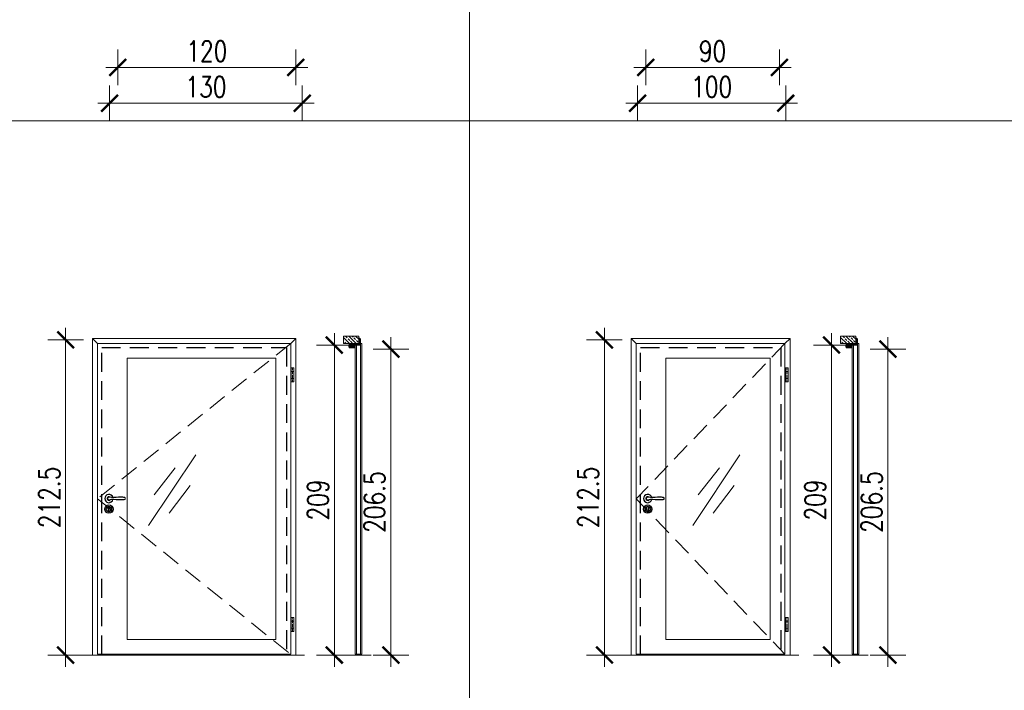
# Model space of a CAD drawing. Header units: millimetres. Extents: x 23192 to 149900, y -396339 to -79279.
# Tile 84 of 136: x 74805 to 75468, y -211001 to -210549. Entities that reach past the tile are written whole.
import ezdxf

# ---------------------------------------------------------------- set-up
doc = ezdxf.new("R2010")
doc.units = ezdxf.units.MM
doc.linetypes.add('CENTER', pattern=[0.6, 0.375, -0.075, 0.075, -0.075])
doc.linetypes.add('DASHED', pattern=[19.05, 12.7, -6.35])
doc.layers.get('0').update_dxf_attribs({"lineweight": 0})
for name, color, linetype, lineweight in [('0_LEGENDA', 7, 'Continuous', 13), ('Drzwi - hatch', 8, 'Continuous', 5), ('Drzwi KRAWĘDZIE', 7, 'Continuous', 20)]:
    doc.layers.add(name, color=color, linetype=linetype, lineweight=lineweight)
for name, color, linetype in [('Drzwi - klamki', 150, 'Continuous'), ('Drzwi PRZER-DUŻA', 240, 'DASHED'), ('GRUBA', 4, 'Continuous')]:
    doc.layers.add(name, color=color, linetype=linetype)
doc.styles.add('SIMPLEX', font='simplex.shx', dxfattribs={"width": 0.77})
doc.dimstyles.new('OL PB 200', dxfattribs={"dimscale": 4, "dimtxt": 3.5, "dimasz": 0.2, "dimexe": 10, "dimexo": 10, "dimgap": 1, "dimtad": 1, "dimdec": 1, "dimrnd": 0.5, "dimzin": 9, "dimdsep": 46, "dimtxsty": 'SIMPLEX', "dimblk": 'thick_MSz', "dimcen": 0.1, "dimdle": 8, "dimse1": 1, "dimse2": 1, "dimclrd": 256, "dimclre": 256, "dimclrt": 3, "dimadec": 1, "dimazin": 2, "dimtfac": 1, "dimtdec": 1, "dimtix": 1, "dimtofl": 0, "dimtmove": 2, "dimatfit": 3, "dimldrblk": 'thick_MSz', "dimfxl": 10, "dimfxlon": 1, "dimtolj": 1, "dimlwd": -1, "dimlwe": -1, "dimarcsym": 0})

# ---------------------------------------------------------------- blocks, each defined once
blk = doc.blocks.new('thick_MSz')
for p, q in [((0, 15), (0, -15)), ((-10, 0), (10, 0))]:
    blk.add_line(p, q)
at = {"const_width": 2, "elevation": 2}
blk.add_lwpolyline([(-7.07, -7.07), (7.07, 7.07)], dxfattribs=at)
blk = doc.blocks.new('*D214')
at = {"layer": '0_LEGENDA', "transparency": 16777216}
blk.add_line((75320.2, -210605.07), (75222, -210605.07), dxfattribs=at)
at = {"layer": 'DEFPOINTS', "color": 0, "transparency": 16777216}
for p in [(75221.2, -210566.63), (75321, -210566.63), (75221.2, -210605.07)]:
    blk.add_point(p, dxfattribs=at)
at = {"layer": '0_LEGENDA', "transparency": 16777216, "xscale": 0.8, "yscale": 0.8, "zscale": 0.8, "rotation": 180}
blk.add_blockref('thick_MSz', (75221.2, -210605.07), dxfattribs=at)
at = {"layer": '0_LEGENDA', "transparency": 16777216, "xscale": 0.8, "yscale": 0.8, "zscale": 0.8}
blk.add_blockref('thick_MSz', (75321, -210605.07), dxfattribs=at)
at = {"layer": '0_LEGENDA', "color": 3, "transparency": 16777216, "insert": (75271.1, -210594.07), "char_height": 14, "attachment_point": 5, "style": 'SIMPLEX'}
blk.add_mtext('\\A1;100', dxfattribs=at)
blk = doc.blocks.new('*D215')
at = {"layer": '0_LEGENDA', "transparency": 16777216}
blk.add_line((75227.5, -210580.93), (75315.9, -210580.93), dxfattribs=at)
at = {"layer": 'DEFPOINTS', "color": 0, "transparency": 16777216}
for p in [(75226.7, -210555.19), (75316.7, -210560.63), (75316.7, -210580.93)]:
    blk.add_point(p, dxfattribs=at)
at = {"layer": '0_LEGENDA', "transparency": 16777216, "xscale": 0.8, "yscale": 0.8, "zscale": 0.8, "rotation": 180}
blk.add_blockref('thick_MSz', (75226.7, -210580.93), dxfattribs=at)
at = {"layer": '0_LEGENDA', "transparency": 16777216, "xscale": 0.8, "yscale": 0.8, "zscale": 0.8}
blk.add_blockref('thick_MSz', (75316.7, -210580.93), dxfattribs=at)
at = {"layer": '0_LEGENDA', "color": 3, "transparency": 16777216, "insert": (75271.7, -210569.93), "char_height": 14, "attachment_point": 5, "style": 'SIMPLEX'}
blk.add_mtext('\\A1;90', dxfattribs=at)
blk = doc.blocks.new('*D216')
at = {"layer": '0_LEGENDA', "transparency": 16777216}
blk.add_line((75351.78, -210768.89), (75351.78, -210976.29), dxfattribs=at)
at = {"layer": 'DEFPOINTS', "color": 0, "transparency": 16777216}
for p in [(75357.96, -210768.09), (75351.78, -210977.09), (75357.96, -210977.09)]:
    blk.add_point(p, dxfattribs=at)
at = {"layer": '0_LEGENDA', "transparency": 16777216, "xscale": 0.8, "yscale": 0.8, "zscale": 0.8}
for p, rotation in [((75351.78, -210768.09), 90), ((75351.78, -210977.09), 270)]:
    blk.add_blockref('thick_MSz', p, dxfattribs=dict(at, rotation=rotation))
at = {"layer": '0_LEGENDA', "color": 3, "transparency": 16777216, "insert": (75340.78, -210872.59), "char_height": 14, "attachment_point": 5, "rotation": 90, "style": 'SIMPLEX'}
blk.add_mtext('\\A1;209', dxfattribs=at)
blk = doc.blocks.new('*D217')
at = {"layer": '0_LEGENDA', "transparency": 16777216}
blk.add_line((75198.82, -210765.39), (75198.82, -210976.29), dxfattribs=at)
at = {"layer": 'DEFPOINTS', "color": 0, "transparency": 16777216}
for p in [(75368.44, -210764.59), (75198.82, -210977.09), (75368.44, -210977.09)]:
    blk.add_point(p, dxfattribs=at)
at = {"layer": '0_LEGENDA', "transparency": 16777216, "xscale": 0.8, "yscale": 0.8, "zscale": 0.8}
for p, rotation in [((75198.82, -210764.59), 90), ((75198.82, -210977.09), 270)]:
    blk.add_blockref('thick_MSz', p, dxfattribs=dict(at, rotation=rotation))
at = {"layer": '0_LEGENDA', "color": 3, "transparency": 16777216, "insert": (75187.82, -210870.84), "char_height": 14, "attachment_point": 5, "rotation": 90, "style": 'SIMPLEX'}
blk.add_mtext('\\A1;212.5', dxfattribs=at)
blk = doc.blocks.new('*D218')
at = {"layer": '0_LEGENDA', "transparency": 16777216}
blk.add_line((75389.88, -210771.64), (75389.88, -210976.29), dxfattribs=at)
at = {"layer": 'DEFPOINTS', "color": 0, "transparency": 16777216}
for p in [(75363.59, -210770.84), (75363.59, -210977.09), (75389.88, -210977.09)]:
    blk.add_point(p, dxfattribs=at)
at = {"layer": '0_LEGENDA', "transparency": 16777216, "xscale": 0.8, "yscale": 0.8, "zscale": 0.8}
for p, rotation in [((75389.88, -210770.84), 90), ((75389.88, -210977.09), 270)]:
    blk.add_blockref('thick_MSz', p, dxfattribs=dict(at, rotation=rotation))
at = {"layer": '0_LEGENDA', "color": 3, "transparency": 16777216, "insert": (75378.88, -210873.96), "char_height": 14, "attachment_point": 5, "rotation": 90, "style": 'SIMPLEX'}
blk.add_mtext('\\A1;206.5', dxfattribs=at)
blk = doc.blocks.new('*D278')
at = {"layer": '0_LEGENDA', "transparency": 16777216}
blk.add_line((74994.37, -210605.07), (74866.17, -210605.07), dxfattribs=at)
at = {"layer": 'DEFPOINTS', "color": 0, "transparency": 16777216}
for p in [(74865.37, -210566.63), (74995.17, -210566.63), (74865.37, -210605.07)]:
    blk.add_point(p, dxfattribs=at)
at = {"layer": '0_LEGENDA', "transparency": 16777216, "xscale": 0.8, "yscale": 0.8, "zscale": 0.8, "rotation": 180}
blk.add_blockref('thick_MSz', (74865.37, -210605.07), dxfattribs=at)
at = {"layer": '0_LEGENDA', "transparency": 16777216, "xscale": 0.8, "yscale": 0.8, "zscale": 0.8}
blk.add_blockref('thick_MSz', (74995.17, -210605.07), dxfattribs=at)
at = {"layer": '0_LEGENDA', "color": 3, "transparency": 16777216, "insert": (74930.27, -210594.07), "char_height": 14, "attachment_point": 5, "style": 'SIMPLEX'}
blk.add_mtext('\\A1;130', dxfattribs=at)
blk = doc.blocks.new('*D279')
at = {"layer": '0_LEGENDA', "transparency": 16777216}
blk.add_line((74871.67, -210580.93), (74990.07, -210580.93), dxfattribs=at)
at = {"layer": 'DEFPOINTS', "color": 0, "transparency": 16777216}
for p in [(74870.87, -210555.19), (74990.87, -210560.63), (74990.87, -210580.93)]:
    blk.add_point(p, dxfattribs=at)
at = {"layer": '0_LEGENDA', "transparency": 16777216, "xscale": 0.8, "yscale": 0.8, "zscale": 0.8, "rotation": 180}
blk.add_blockref('thick_MSz', (74870.87, -210580.93), dxfattribs=at)
at = {"layer": '0_LEGENDA', "transparency": 16777216, "xscale": 0.8, "yscale": 0.8, "zscale": 0.8}
blk.add_blockref('thick_MSz', (74990.87, -210580.93), dxfattribs=at)
at = {"layer": '0_LEGENDA', "color": 3, "transparency": 16777216, "insert": (74930.87, -210569.93), "char_height": 14, "attachment_point": 5, "style": 'SIMPLEX'}
blk.add_mtext('\\A1;120', dxfattribs=at)
blk = doc.blocks.new('*D275')
at = {"layer": '0_LEGENDA', "transparency": 16777216}
blk.add_line((75016.81, -210768.89), (75016.81, -210976.29), dxfattribs=at)
at = {"layer": 'DEFPOINTS', "color": 0, "transparency": 16777216}
for p in [(75023, -210768.09), (75016.81, -210977.09), (75023, -210977.09)]:
    blk.add_point(p, dxfattribs=at)
at = {"layer": '0_LEGENDA', "transparency": 16777216, "xscale": 0.8, "yscale": 0.8, "zscale": 0.8}
for p, rotation in [((75016.81, -210768.09), 90), ((75016.81, -210977.09), 270)]:
    blk.add_blockref('thick_MSz', p, dxfattribs=dict(at, rotation=rotation))
at = {"layer": '0_LEGENDA', "color": 3, "transparency": 16777216, "insert": (75005.81, -210872.59), "char_height": 14, "attachment_point": 5, "rotation": 90, "style": 'SIMPLEX'}
blk.add_mtext('\\A1;209', dxfattribs=at)
blk = doc.blocks.new('*D276')
at = {"layer": '0_LEGENDA', "transparency": 16777216}
blk.add_line((74835.74, -210765.39), (74835.74, -210976.29), dxfattribs=at)
at = {"layer": 'DEFPOINTS', "color": 0, "transparency": 16777216}
for p in [(75033.48, -210764.59), (74835.74, -210977.09), (75033.48, -210977.09)]:
    blk.add_point(p, dxfattribs=at)
at = {"layer": '0_LEGENDA', "transparency": 16777216, "xscale": 0.8, "yscale": 0.8, "zscale": 0.8}
for p, rotation in [((74835.74, -210764.59), 90), ((74835.74, -210977.09), 270)]:
    blk.add_blockref('thick_MSz', p, dxfattribs=dict(at, rotation=rotation))
at = {"layer": '0_LEGENDA', "color": 3, "transparency": 16777216, "insert": (74824.74, -210870.84), "char_height": 14, "attachment_point": 5, "rotation": 90, "style": 'SIMPLEX'}
blk.add_mtext('\\A1;212.5', dxfattribs=at)
blk = doc.blocks.new('*D277')
at = {"layer": '0_LEGENDA', "transparency": 16777216}
blk.add_line((75054.92, -210771.64), (75054.92, -210976.29), dxfattribs=at)
at = {"layer": 'DEFPOINTS', "color": 0, "transparency": 16777216}
for p in [(75028.63, -210770.84), (75028.63, -210977.09), (75054.92, -210977.09)]:
    blk.add_point(p, dxfattribs=at)
at = {"layer": '0_LEGENDA', "transparency": 16777216, "xscale": 0.8, "yscale": 0.8, "zscale": 0.8}
for p, rotation in [((75054.92, -210770.84), 90), ((75054.92, -210977.09), 270)]:
    blk.add_blockref('thick_MSz', p, dxfattribs=dict(at, rotation=rotation))
at = {"layer": '0_LEGENDA', "color": 3, "transparency": 16777216, "insert": (75043.92, -210873.96), "char_height": 14, "attachment_point": 5, "rotation": 90, "style": 'SIMPLEX'}
blk.add_mtext('\\A1;206.5', dxfattribs=at)

msp = doc.modelspace()

# ---------------------------------------------------------------- hatches: boundary and pattern name
at = {"layer": 'Drzwi - hatch'}
h = msp.add_hatch(dxfattribs=at)
h.set_pattern_fill('ANSI33', color=256, scale=0.5, angle=-90)
h.set_pattern_definition([(315, (71027.0673, -211032.667), (2.245064, 2.245064), []), (315, (71027.0673, -211034.9122), (2.245064, 2.245064), [1.5875, -0.79375])])
h.paths.add_polyline_path([(75022.999, -210762.086), (75022.999, -210767.086), (75033.199, -210767.086), (75033.199, -210762.086)])
h = msp.add_hatch(dxfattribs=at)
h.set_pattern_fill('AR-CONC', color=256, scale=0.003, angle=-90)
h.set_pattern_definition([(320, (71572.58134, -210537.8571), (-0.047817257, -0.546554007), [0.05715, -0.62865]), (265, (71572.58134, -210537.8571), (0.57317054, 0.10573026), [0.04572, -0.50292175]), (10.451445, (71572.57736, -210537.90264), (0.525353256, -0.44082374), [0.04857003, -0.53427073]), (316.1842, (71572.73374, -210537.8571), (-0.12612698, -0.81323712), [0.085725, -0.942975]), (6.635558, (71572.7232, -210537.92486), (0.74227837, -0.7122124), [0.07285507, -0.80140682]), (261.18415, (71572.73374, -210537.8571), (0.74227837, -0.7122124), [0.0685799, -0.7543792]), (291, (71572.69564, -210537.9333), (-0.306795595, -0.454843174), [0.05715, -0.62865]), (236, (71572.69564, -210537.9333), (0.5525639, -0.185406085), [0.04572, -0.50292]), (341.451445, (71572.6701, -210537.9712), (0.24576831, -0.64024926), [0.04857003, -0.53426981]), (307.5, (71572.58134, -210537.8571), (0.253665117, -0.00926581), [0, -0.496824, 0, -0.51054, 0, -0.504825]), (277.5, (71572.58134, -210537.8571), (0.300541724, -0.200458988), [0, -0.291084, 0, -0.485394, 0, -0.192405]), (237.5, (71572.58134, -210537.68716), (-0.017186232, -0.406771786), [0, -0.1905, 0, -0.59436, 0, -0.78867]), (227.5, (71572.58134, -210537.61096), (0.076279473, -0.444387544), [0, -0.24765, 0, -0.394716, 0, -0.56007])])
h.paths.add_polyline_path([(75027.039, -210769.656, -0.4142136), (75026.879, -210769.496), (75026.879, -210767.926, -0.4142136), (75027.039, -210767.766), (75027.599, -210767.766), (75027.599, -210767.586), (75027.039, -210767.586), (75027.039, -210767.086), (75033.199, -210767.086), (75033.919, -210767.086), (75033.919, -210767.446, -0.4142136), (75033.759, -210767.606), (75029.559, -210767.606, 0.4142136), (75029.219, -210767.946), (75029.219, -210769.126, 0.4142136), (75029.559, -210769.466), (75030.224, -210769.466, -1), (75030.224, -210769.656)])
h.paths.add_polyline_path([(75033.199, -210767.086), (75033.199, -210763.766), (75033.759, -210763.766, -0.4142136), (75033.919, -210763.926), (75033.919, -210766.386), (75033.919, -210767.086)])
h = msp.add_hatch(dxfattribs=at)
h.set_pattern_fill('ANSI33', color=256, scale=0.5, angle=-90)
h.set_pattern_definition([(315, (71362.0285, -211032.667), (2.245064, 2.245064), []), (315, (71362.0285, -211034.9122), (2.245064, 2.245064), [1.5875, -0.79375])])
h.paths.add_polyline_path([(75357.96, -210762.086), (75357.96, -210767.086), (75368.16, -210767.086), (75368.16, -210762.086)])
h = msp.add_hatch(dxfattribs=at)
h.set_pattern_fill('AR-CONC', color=256, scale=0.003, angle=-90)
h.set_pattern_definition([(320, (71907.54255, -210537.8571), (-0.047817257, -0.546554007), [0.05715, -0.62865]), (265, (71907.54255, -210537.8571), (0.57317054, 0.10573026), [0.04572, -0.50292175]), (10.451445, (71907.53856, -210537.90265), (0.525353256, -0.44082374), [0.04857003, -0.53427073]), (316.1842, (71907.69495, -210537.8571), (-0.12612698, -0.81323712), [0.085725, -0.942975]), (6.635558, (71907.6844, -210537.9249), (0.74227837, -0.7122124), [0.07285507, -0.80140682]), (261.18415, (71907.69495, -210537.8571), (0.74227837, -0.7122124), [0.0685799, -0.7543792]), (291, (71907.65685, -210537.9333), (-0.306795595, -0.454843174), [0.05715, -0.62865]), (236, (71907.65685, -210537.9333), (0.5525639, -0.185406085), [0.04572, -0.50292]), (341.451445, (71907.6313, -210537.9712), (0.24576831, -0.64024926), [0.04857003, -0.53426981]), (307.5, (71907.54255, -210537.8571), (0.253665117, -0.00926581), [0, -0.496824, 0, -0.51054, 0, -0.504825]), (277.5, (71907.54255, -210537.8571), (0.300541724, -0.200458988), [0, -0.291084, 0, -0.485394, 0, -0.192405]), (237.5, (71907.54255, -210537.68718), (-0.017186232, -0.406771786), [0, -0.1905, 0, -0.59436, 0, -0.78867]), (227.5, (71907.54255, -210537.61098), (0.076279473, -0.444387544), [0, -0.24765, 0, -0.394716, 0, -0.56007])])
h.paths.add_polyline_path([(75362, -210769.656, -0.4142136), (75361.84, -210769.496), (75361.84, -210767.926, -0.4142136), (75362, -210767.766), (75362.56, -210767.766), (75362.56, -210767.586), (75362, -210767.586), (75362, -210767.086), (75368.16, -210767.086), (75368.88, -210767.086), (75368.88, -210767.446, -0.4142136), (75368.72, -210767.606), (75364.52, -210767.606, 0.4142136), (75364.18, -210767.946), (75364.18, -210769.126, 0.4142136), (75364.52, -210769.466), (75365.185, -210769.466, -1), (75365.185, -210769.656)])
h.paths.add_polyline_path([(75368.16, -210767.086), (75368.16, -210763.766), (75368.72, -210763.766, -0.4142136), (75368.88, -210763.926), (75368.88, -210766.386), (75368.88, -210767.086)])

# ---------------------------------------------------------------- linework, layer by layer
at = {"linetype": 'CENTER', "ltscale": 0.5}
for p, q in [((74988.638, -210783.455), (74988.638, -210792.955)), ((75321.723, -210783.456), (75321.723, -210792.956)), ((74988.638, -210951.836), (74988.638, -210961.336)), ((75321.723, -210951.836), (75321.723, -210961.336))]:
    msp.add_line(p, q, dxfattribs=at)
at = {"linetype": 'DASHED'}
for points in [[(74987.388, -210766.986), (74857.188, -210871.786), (74987.388, -210976.586)], [(75320.473, -210766.986), (75220.273, -210871.786), (75320.473, -210976.586)]]:
    msp.add_lwpolyline(points, dxfattribs=at)
at = {"layer": '0_LEGENDA', "linetype": 'ByBlock', "ltscale": 5}
for p, q in [((75107.824, -211350.81), (75107.824, -210178.512)), ((67487.721, -210616.853), (76925.314, -210616.848))]:
    msp.add_line(p, q, dxfattribs=at)
at = {"layer": '0_LEGENDA'}
for points in [[(74891.667, -210889.801), (74923.402, -210842.076)], [(75258.338, -210889.801), (75290.073, -210842.076)], [(74895.421, -210869.158), (74909.644, -210850.934)], [(75262.092, -210869.158), (75276.315, -210850.934)], [(74905.45, -210881.369), (74919.673, -210862.78)], [(75272.121, -210881.369), (75286.344, -210862.78)]]:
    msp.add_lwpolyline(points, dxfattribs=at)
at = {"layer": 'Drzwi - klamki'}
for p, q in [((75029.399, -210768.007), (75029.399, -210769.136)), ((75029.399, -210769.136), (75029.534, -210769.272)), ((75029.414, -210767.972), (75029.584, -210767.801)), ((75029.792, -210768.086), (75029.499, -210768.086)), ((75029.499, -210768.086), (75029.499, -210769.036)), ((75030.004, -210769.036), (75029.499, -210769.036)), ((75029.54, -210767.986), (75029.655, -210767.872)), ((75029.699, -210767.986), (75029.54, -210767.986)), ((75029.54, -210769.136), (75029.605, -210769.201)), ((75029.718, -210769.136), (75029.54, -210769.136)), ((75029.792, -210768.086), (75029.671, -210768.572)), ((75029.671, -210768.572), (75030.004, -210769.036)), ((75029.699, -210767.986), (75029.884, -210767.801)), ((75029.718, -210769.136), (75029.853, -210769.272)), ((75029.895, -210768.086), (75029.78, -210768.551)), ((75029.78, -210768.551), (75030.141, -210769.056)), ((75029.84, -210767.986), (75029.955, -210767.872)), ((75029.999, -210767.986), (75029.84, -210767.986)), ((75029.859, -210769.136), (75029.924, -210769.201)), ((75029.995, -210769.136), (75029.859, -210769.136)), ((75030.099, -210768.086), (75029.895, -210768.086)), ((75029.999, -210767.986), (75030.184, -210767.801)), ((75030.04, -210769.209), (75030.001, -210769.286)), ((75030.099, -210768.086), (75030.099, -210768.414)), ((75030.14, -210767.986), (75030.255, -210767.872)), ((75030.14, -210767.986), (75030.199, -210768.007)), ((75030.199, -210768.007), (75030.199, -210768.414)), ((75030.199, -210769.286), (75030.34, -210769.3)), ((75030.254, -210768.464), (75030.634, -210768.427)), ((75030.263, -210768.563), (75030.605, -210768.53)), ((75030.649, -210768.833), (75030.649, -210768.57)), ((75030.749, -210768.85), (75030.749, -210768.526)), ((75030.899, -210767.986), (75030.899, -210767.786)), ((75030.899, -210767.786), (75031.899, -210767.786)), ((75030.911, -210767.786), (75030.899, -210767.798)), ((75031.01, -210767.786), (75030.899, -210767.897)), ((75031.012, -210767.986), (75030.899, -210767.873)), ((75030.913, -210767.986), (75030.899, -210767.972)), ((75031.899, -210767.986), (75030.899, -210767.986)), ((75031.109, -210767.786), (75030.909, -210767.986)), ((75031.111, -210767.986), (75030.911, -210767.786)), ((75031.207, -210767.786), (75031.007, -210767.986)), ((75031.21, -210767.986), (75031.01, -210767.786)), ((75031.306, -210767.786), (75031.106, -210767.986)), ((75031.309, -210767.986), (75031.109, -210767.786)), ((75031.405, -210767.786), (75031.205, -210767.986)), ((75031.407, -210767.986), (75031.207, -210767.786)), ((75031.504, -210767.786), (75031.304, -210767.986)), ((75031.506, -210767.986), (75031.306, -210767.786)), ((75031.603, -210767.786), (75031.403, -210767.986)), ((75031.605, -210767.986), (75031.405, -210767.786)), ((75031.701, -210767.786), (75031.501, -210767.986)), ((75031.704, -210767.986), (75031.504, -210767.786)), ((75031.8, -210767.786), (75031.6, -210767.986)), ((75031.803, -210767.986), (75031.603, -210767.786)), ((75031.899, -210767.786), (75031.699, -210767.986)), ((75031.899, -210767.984), (75031.701, -210767.786)), ((75031.899, -210767.885), (75031.798, -210767.986)), ((75031.899, -210767.885), (75031.8, -210767.786)), ((75031.899, -210767.984), (75031.896, -210767.986)), ((75031.899, -210767.786), (75031.899, -210767.986)), ((75364.36, -210768.007), (75364.36, -210769.136)), ((75364.36, -210769.136), (75364.495, -210769.272)), ((75364.375, -210767.972), (75364.545, -210767.801)), ((75364.753, -210768.086), (75364.46, -210768.086)), ((75364.46, -210768.086), (75364.46, -210769.036)), ((75364.965, -210769.036), (75364.46, -210769.036)), ((75364.502, -210767.986), (75364.616, -210767.872)), ((75364.66, -210767.986), (75364.502, -210767.986)), ((75364.502, -210769.136), (75364.566, -210769.201)), ((75364.679, -210769.136), (75364.502, -210769.136)), ((75364.753, -210768.086), (75364.633, -210768.572)), ((75364.633, -210768.572), (75364.965, -210769.036)), ((75364.66, -210767.986), (75364.845, -210767.801)), ((75364.679, -210769.136), (75364.815, -210769.272)), ((75364.856, -210768.086), (75364.741, -210768.551)), ((75364.741, -210768.551), (75365.102, -210769.056)), ((75364.802, -210767.986), (75364.916, -210767.872)), ((75364.96, -210767.986), (75364.802, -210767.986)), ((75364.821, -210769.136), (75364.885, -210769.201)), ((75364.956, -210769.136), (75364.821, -210769.136)), ((75365.06, -210768.086), (75364.856, -210768.086)), ((75364.96, -210767.986), (75365.145, -210767.801)), ((75365.001, -210769.209), (75364.962, -210769.286)), ((75365.06, -210768.086), (75365.06, -210768.414)), ((75365.102, -210767.986), (75365.216, -210767.872)), ((75365.102, -210767.986), (75365.16, -210768.007)), ((75365.16, -210768.007), (75365.16, -210768.414)), ((75365.16, -210769.286), (75365.301, -210769.3)), ((75365.215, -210768.464), (75365.595, -210768.427)), ((75365.225, -210768.564), (75365.566, -210768.53)), ((75365.61, -210768.833), (75365.61, -210768.57)), ((75365.71, -210768.85), (75365.71, -210768.526)), ((75365.86, -210767.986), (75365.86, -210767.786)), ((75365.86, -210767.786), (75366.86, -210767.786)), ((75365.872, -210767.786), (75365.86, -210767.798)), ((75365.971, -210767.786), (75365.86, -210767.897)), ((75365.973, -210767.986), (75365.86, -210767.873)), ((75365.875, -210767.986), (75365.86, -210767.972)), ((75366.86, -210767.986), (75365.86, -210767.986)), ((75366.07, -210767.786), (75365.87, -210767.986)), ((75366.072, -210767.986), (75365.872, -210767.786)), ((75366.169, -210767.786), (75365.969, -210767.986)), ((75366.171, -210767.986), (75365.971, -210767.786)), ((75366.267, -210767.786), (75366.067, -210767.986)), ((75366.27, -210767.986), (75366.07, -210767.786)), ((75366.366, -210767.786), (75366.166, -210767.986)), ((75366.369, -210767.986), (75366.169, -210767.786)), ((75366.465, -210767.786), (75366.265, -210767.986)), ((75366.467, -210767.986), (75366.267, -210767.786)), ((75366.564, -210767.786), (75366.364, -210767.986)), ((75366.566, -210767.986), (75366.366, -210767.786)), ((75366.663, -210767.786), (75366.463, -210767.986)), ((75366.665, -210767.986), (75366.465, -210767.786)), ((75366.761, -210767.786), (75366.561, -210767.986)), ((75366.764, -210767.986), (75366.564, -210767.786)), ((75366.86, -210767.786), (75366.66, -210767.986)), ((75366.86, -210767.984), (75366.663, -210767.786)), ((75366.86, -210767.885), (75366.759, -210767.986)), ((75366.86, -210767.885), (75366.761, -210767.786)), ((75366.86, -210767.984), (75366.858, -210767.986)), ((75366.86, -210767.786), (75366.86, -210767.986))]:
    msp.add_line(p, q, dxfattribs=at)
at = {"layer": 'Drzwi - klamki', "ltscale": 0.2}
for p, q in [((74863.738, -210871.336), (74863.738, -210871.836)), ((74863.738, -210871.336), (74863.868, -210871.336)), ((74863.738, -210871.836), (74863.868, -210871.836)), ((75226.823, -210871.336), (75226.823, -210871.836)), ((75226.823, -210871.336), (75226.953, -210871.336)), ((75226.823, -210871.836), (75226.953, -210871.836)), ((74864.363, -210878.63), (74864.363, -210879.88)), ((74865.413, -210878.63), (74865.413, -210879.88)), ((75227.448, -210878.63), (75227.448, -210879.88)), ((75228.498, -210878.63), (75228.498, -210879.88))]:
    msp.add_line(p, q, dxfattribs=at)
for centre, radius in [((74864.888, -210878.73), 2.8), ((74864.893, -210878.735), 1.8), ((75227.973, -210878.73), 2.8), ((75227.978, -210878.735), 1.8)]:
    msp.add_circle(centre, radius, dxfattribs=at)
at = {"layer": 'Drzwi - klamki'}
for centre, radius, start, end in [((75029.449, -210768.007), 0.05, 135, 180), ((75029.57, -210769.236), 0.05, 225, 270), ((75029.57, -210769.236), 0.05, 270, 45), ((75029.62, -210767.836), 0.05, 90, 135), ((75029.62, -210767.836), 0.05, 315, 90), ((75029.889, -210769.236), 0.05, 225, 270), ((75029.92, -210767.836), 0.05, 90, 135), ((75029.889, -210769.236), 0.05, 270, 45), ((75029.92, -210767.836), 0.05, 315, 90), ((75029.995, -210769.186), 0.05, 333.425339, 90), ((75030.249, -210768.414), 0.15, 180, 275.563415), ((75030.344, -210768.91), 0.25, 215.623943, 327.559413), ((75030.22, -210767.836), 0.05, 90, 135), ((75030.249, -210768.414), 0.05, 180, 275.563415), ((75030.22, -210767.836), 0.05, 315, 90), ((75030.364, -210769.051), 0.25, 264.429901, 319.458571), ((75029.78, -210768.551), 1.019, 319.458571, 341.015535), ((75029.78, -210768.551), 0.919, 327.559413, 339.878843), ((75030.609, -210768.57), 0.04, 0, 95.563415), ((75030.649, -210768.576), 0.15, 89.587511, 95.563415), ((75030.549, -210768.833), 0.1, 339.878843, 0), ((75030.649, -210768.526), 0.1, 0, 89.587511), ((75030.649, -210768.85), 0.1, 341.015535, 0), ((75364.41, -210768.007), 0.05, 135, 180), ((75364.531, -210769.236), 0.05, 225, 270), ((75364.531, -210769.236), 0.05, 270, 45), ((75364.581, -210767.836), 0.05, 90, 135), ((75364.581, -210767.836), 0.05, 315, 90), ((75364.85, -210769.236), 0.05, 225, 270), ((75364.881, -210767.836), 0.05, 90, 135), ((75364.85, -210769.236), 0.05, 270, 45), ((75364.881, -210767.836), 0.05, 315, 90), ((75364.956, -210769.186), 0.05, 333.425339, 90), ((75365.21, -210768.414), 0.15, 180, 275.563415), ((75365.306, -210768.91), 0.25, 215.623943, 327.559413), ((75365.181, -210767.836), 0.05, 90, 135), ((75365.21, -210768.414), 0.05, 180, 275.563415), ((75365.181, -210767.836), 0.05, 315, 90), ((75365.325, -210769.051), 0.25, 264.429901, 319.458571), ((75364.741, -210768.551), 1.019, 319.458571, 341.015535), ((75364.741, -210768.551), 0.919, 327.559413, 339.878843), ((75365.57, -210768.57), 0.04, 0, 95.563415), ((75365.61, -210768.576), 0.15, 89.587511, 95.563415), ((75365.51, -210768.833), 0.1, 339.878843, 0), ((75365.61, -210768.526), 0.1, 0, 89.587511), ((75365.61, -210768.85), 0.1, 341.015535, 0)]:
    msp.add_arc(centre, radius, start, end, dxfattribs=at)
at = {"layer": 'Drzwi - klamki', "ltscale": 0.2}
for centre, radius, start, end in [((74864.888, -210871.586), 2.801, 13.271535, 346.728465), ((74864.888, -210871.586), 1.25, 42.903782, 317.096218), ((74864.888, -210871.586), 1.05, 64.699839, 295.300161), ((74875.298, -210871.586), 0.74, 288.924644, 71.075356), ((75227.973, -210871.586), 2.801, 13.271535, 346.728465), ((75227.973, -210871.586), 1.25, 42.903782, 317.096218), ((75227.973, -210871.586), 1.05, 64.699839, 295.300161), ((75238.383, -210871.586), 0.74, 288.924644, 71.075356), ((74864.888, -210877.93), 0.875, 306.869898, 233.130102), ((75227.973, -210877.93), 0.875, 306.869898, 233.130102), ((74864.888, -210879.88), 0.525, 180, 270), ((74864.888, -210879.88), 0.525, 270, 0), ((75227.973, -210879.88), 0.525, 180, 270), ((75227.973, -210879.88), 0.525, 270, 0)]:
    msp.add_arc(centre, radius, start, end, dxfattribs=at)
for points in [[(74875.538, -210870.886), (74873.038, -210870.636), (74866.742, -210870.886), (74864.888, -210870.536)], [(74875.538, -210872.286), (74873.038, -210872.536), (74866.742, -210872.286), (74864.888, -210872.636)], [(75238.623, -210870.886), (75236.123, -210870.636), (75229.827, -210870.886), (75227.973, -210870.536)], [(75238.623, -210872.286), (75236.123, -210872.536), (75229.827, -210872.286), (75227.973, -210872.636)]]:
    msp.add_spline(points, degree=3, dxfattribs=at)
at = {"layer": 'Drzwi KRAWĘDZIE'}
for p, q in [((74853.788, -210977.086), (74853.788, -210763.586)), ((74990.788, -210763.586), (74853.788, -210763.586)), ((74853.788, -210763.586), (74857.188, -210766.986)), ((74990.788, -210763.586), (74987.388, -210766.986)), ((74990.788, -210977.086), (74990.788, -210763.586)), ((75216.873, -210977.086), (75216.873, -210763.586)), ((75323.873, -210763.586), (75216.873, -210763.586)), ((75216.873, -210763.586), (75220.273, -210766.986)), ((75323.873, -210763.586), (75320.473, -210766.986)), ((75323.873, -210977.086), (75323.873, -210763.586)), ((75027.039, -210767.586), (75027.039, -210767.086)), ((75030.799, -210768.286), (75030.799, -210976.486)), ((75034.199, -210768.186), (75030.899, -210768.186)), ((75031.799, -210768.186), (75031.799, -210976.586)), ((75034.199, -210766.986), (75035.299, -210766.986)), ((75034.199, -210766.986), (75034.199, -210768.186)), ((75034.199, -210766.986), (75034.199, -210768.186)), ((75034.399, -210766.986), (75034.399, -210976.586)), ((75035.399, -210767.086), (75035.399, -210976.486)), ((75362, -210767.586), (75362, -210767.086)), ((75365.76, -210768.286), (75365.76, -210976.486)), ((75369.16, -210768.186), (75365.86, -210768.186)), ((75366.76, -210768.186), (75366.76, -210976.586)), ((75369.16, -210766.986), (75370.26, -210766.986)), ((75369.16, -210766.986), (75369.16, -210768.186)), ((75369.16, -210766.986), (75369.16, -210768.186)), ((75369.36, -210766.986), (75369.36, -210976.586)), ((75370.36, -210767.086), (75370.36, -210976.486)), ((74989.588, -210783.455), (74987.688, -210783.455)), ((74987.688, -210783.455), (74987.688, -210792.955)), ((74989.588, -210785.855), (74987.688, -210785.855)), ((74989.588, -210783.455), (74989.588, -210792.955)), ((75322.673, -210783.456), (75320.773, -210783.456)), ((75320.773, -210783.456), (75320.773, -210792.956)), ((75322.673, -210785.856), (75320.773, -210785.856)), ((75322.673, -210783.456), (75322.673, -210792.956)), ((74989.588, -210790.555), (74987.688, -210790.555)), ((74987.688, -210792.955), (74989.588, -210792.955)), ((75322.673, -210790.556), (75320.773, -210790.556)), ((75320.773, -210792.956), (75322.673, -210792.956)), ((75035.399, -210874.386), (75035.399, -210868.786)), ((75370.36, -210874.386), (75370.36, -210868.786)), ((74989.588, -210951.836), (74987.688, -210951.836)), ((74987.688, -210951.836), (74987.688, -210961.336)), ((74989.588, -210951.836), (74989.588, -210961.336)), ((75322.673, -210951.836), (75320.773, -210951.836)), ((75320.773, -210951.836), (75320.773, -210961.336)), ((75322.673, -210951.836), (75322.673, -210961.336)), ((74989.588, -210954.236), (74987.688, -210954.236)), ((74989.588, -210958.936), (74987.688, -210958.936)), ((75322.673, -210954.236), (75320.773, -210954.236)), ((75322.673, -210958.936), (75320.773, -210958.936)), ((74987.688, -210961.336), (74989.588, -210961.336)), ((75320.773, -210961.336), (75322.673, -210961.336)), ((74847.796, -210977.086), (74996.803, -210977.086)), ((74860.038, -210977.086), (74860.038, -210976.586)), ((74984.538, -210977.086), (74984.538, -210976.586)), ((75024.479, -210977.086), (75041.669, -210977.086)), ((75030.899, -210976.586), (75035.299, -210976.586)), ((75210.881, -210977.086), (75329.888, -210977.086)), ((75223.123, -210977.086), (75223.123, -210976.586)), ((75317.623, -210977.086), (75317.623, -210976.586)), ((75359.44, -210977.086), (75376.63, -210977.086)), ((75365.86, -210976.586), (75370.26, -210976.586))]:
    msp.add_line(p, q, dxfattribs=at)
for points in [[(75033.199, -210762.086), (75033.199, -210767.086), (75022.999, -210767.086), (75022.999, -210762.086)], [(75368.16, -210762.086), (75368.16, -210767.086), (75357.96, -210767.086), (75357.96, -210762.086)], [(74987.388, -210766.986), (74857.188, -210766.986), (74857.188, -210976.586), (74987.388, -210976.586)], [(75320.473, -210766.986), (75220.273, -210766.986), (75220.273, -210976.586), (75320.473, -210976.586)], [(74977.388, -210776.986), (74877.188, -210776.986), (74877.188, -210966.586), (74977.388, -210966.586)], [(75310.473, -210776.986), (75240.273, -210776.986), (75240.273, -210966.586), (75310.473, -210966.586)]]:
    msp.add_lwpolyline(points, close=True, dxfattribs=at)
for centre, start, end in [((75030.899, -210768.286), 90, 180), ((75035.299, -210767.086), 0, 90), ((75365.86, -210768.286), 90, 180), ((75370.26, -210767.086), 0, 90), ((75030.899, -210976.486), 180, 270), ((75035.299, -210976.486), 270, 0), ((75365.86, -210976.486), 180, 270), ((75370.26, -210976.486), 270, 0)]:
    msp.add_arc(centre, 0.1, start, end, dxfattribs=at)
at = {"layer": 'Drzwi PRZER-DUŻA'}
for points in [[(74860.038, -210976.586), (74860.038, -210769.836), (74984.538, -210769.836), (74984.538, -210976.586)], [(75223.123, -210976.586), (75223.123, -210769.836), (75317.623, -210769.836), (75317.623, -210976.586)]]:
    msp.add_lwpolyline(points, dxfattribs=at)
at = {"layer": 'GRUBA', "ltscale": 0.2}
for p, q in [((75033.199, -210763.766), (75033.199, -210763.586)), ((75033.199, -210763.586), (75033.759, -210763.586)), ((75033.759, -210763.766), (75033.199, -210763.766)), ((75033.919, -210766.386), (75033.919, -210763.926)), ((75033.919, -210767.446), (75033.919, -210766.386)), ((75034.099, -210763.926), (75034.099, -210767.446)), ((75368.16, -210763.766), (75368.16, -210763.586)), ((75368.16, -210763.586), (75368.72, -210763.586)), ((75368.72, -210763.766), (75368.16, -210763.766)), ((75368.88, -210766.386), (75368.88, -210763.926)), ((75368.88, -210767.446), (75368.88, -210766.386)), ((75369.06, -210763.926), (75369.06, -210767.446)), ((75026.699, -210769.496), (75026.699, -210767.926)), ((75026.879, -210767.926), (75026.879, -210769.496)), ((75027.039, -210767.586), (75027.599, -210767.586)), ((75027.599, -210767.766), (75027.039, -210767.766)), ((75027.039, -210769.656), (75030.224, -210769.656)), ((75030.224, -210769.836), (75027.039, -210769.836)), ((75027.599, -210767.586), (75027.599, -210767.766)), ((75029.219, -210769.126), (75029.219, -210767.946)), ((75029.399, -210767.946), (75029.399, -210769.126)), ((75029.559, -210767.606), (75033.759, -210767.606)), ((75033.299, -210767.786), (75029.559, -210767.786)), ((75029.559, -210769.286), (75030.224, -210769.286)), ((75030.224, -210769.466), (75029.559, -210769.466)), ((75033.759, -210767.786), (75033.299, -210767.786)), ((75361.66, -210769.496), (75361.66, -210767.926)), ((75361.84, -210767.926), (75361.84, -210769.496)), ((75362, -210767.586), (75362.56, -210767.586)), ((75362.56, -210767.766), (75362, -210767.766)), ((75362, -210769.656), (75365.185, -210769.656)), ((75365.185, -210769.836), (75362, -210769.836)), ((75362.56, -210767.586), (75362.56, -210767.766)), ((75364.18, -210769.126), (75364.18, -210767.946)), ((75364.36, -210767.946), (75364.36, -210769.126)), ((75364.52, -210767.606), (75368.72, -210767.606)), ((75368.26, -210767.786), (75364.52, -210767.786)), ((75364.52, -210769.286), (75365.185, -210769.286)), ((75365.185, -210769.466), (75364.52, -210769.466)), ((75368.72, -210767.786), (75368.26, -210767.786))]:
    msp.add_line(p, q, dxfattribs=at)
for centre, radius, start, end in [((75033.759, -210763.926), 0.34, 0, 90), ((75033.759, -210763.926), 0.16, 0, 90), ((75368.72, -210763.926), 0.34, 0, 90), ((75368.72, -210763.926), 0.16, 0, 90), ((75027.039, -210767.926), 0.34, 90, 180), ((75027.039, -210769.496), 0.34, 180, 270), ((75027.039, -210767.926), 0.16, 90, 180), ((75027.039, -210769.496), 0.16, 180, 270), ((75029.559, -210767.946), 0.34, 90, 180), ((75029.559, -210769.126), 0.34, 180, 270), ((75029.559, -210767.946), 0.16, 90, 180), ((75029.559, -210769.126), 0.16, 180, 270), ((75030.224, -210769.561), 0.275, 270, 90), ((75030.224, -210769.561), 0.095, 270, 90), ((75033.759, -210767.446), 0.16, 270, 0), ((75033.759, -210767.446), 0.34, 270, 0), ((75362, -210767.926), 0.34, 90, 180), ((75362, -210769.496), 0.34, 180, 270), ((75362, -210767.926), 0.16, 90, 180), ((75362, -210769.496), 0.16, 180, 270), ((75364.52, -210767.946), 0.34, 90, 180), ((75364.52, -210769.126), 0.34, 180, 270), ((75364.52, -210767.946), 0.16, 90, 180), ((75364.52, -210769.126), 0.16, 180, 270), ((75365.185, -210769.561), 0.275, 270, 90), ((75365.185, -210769.561), 0.095, 270, 90), ((75368.72, -210767.446), 0.16, 270, 0), ((75368.72, -210767.446), 0.34, 270, 0)]:
    msp.add_arc(centre, radius, start, end, dxfattribs=at)

# ---------------------------------------------------------------- dimensions: what is measured, and where the dimension line sits
at = {"layer": '0_LEGENDA', "color": 7}
for base, p1, p2, angle, picture, middle in [((74990.866, -210580.933), (74870.866, -210555.194), (74990.866, -210560.627), 180, '*D279', (74930.866, -210569.933)), ((75316.697, -210580.933), (75226.697, -210555.194), (75316.697, -210560.627), 180, '*D215', (75271.697, -210569.933)), ((74865.366, -210605.075), (74995.166, -210566.627), (74865.366, -210566.627), 180, '*D278', (74930.266, -210594.075)), ((75221.197, -210605.075), (75320.997, -210566.627), (75221.197, -210566.627), 180, '*D214', (75271.097, -210594.075)), ((74835.739, -210977.086), (75033.479, -210764.586), (75033.479, -210977.086), 90, '*D276', (74824.739, -210870.836)), ((75016.814, -210977.086), (75022.999, -210768.086), (75022.999, -210977.086), 90, '*D275', (75005.814, -210872.586)), ((75198.824, -210977.086), (75368.44, -210764.586), (75368.44, -210977.086), 90, '*D217', (75187.824, -210870.836)), ((75351.775, -210977.086), (75357.96, -210768.086), (75357.96, -210977.086), 90, '*D216', (75340.775, -210872.586)), ((75054.915088, -210977.086285), (75028.6314, -210770.836281), (75028.6314, -210977.086285), 90, '*D277', (75043.915088, -210873.961283)), ((75389.876292, -210977.086302), (75363.592603, -210770.836299), (75363.592603, -210977.086302), 90, '*D218', (75378.876292, -210873.961301))]:
    dim = msp.add_linear_dim(base=base, p1=p1, p2=p2, angle=angle, dimstyle='OL PB 200', dxfattribs=at)
    dim.commit()
    dim.dimension.update_dxf_attribs({"geometry": picture, "text_midpoint": middle})

doc.saveas('drawing.dxf')
